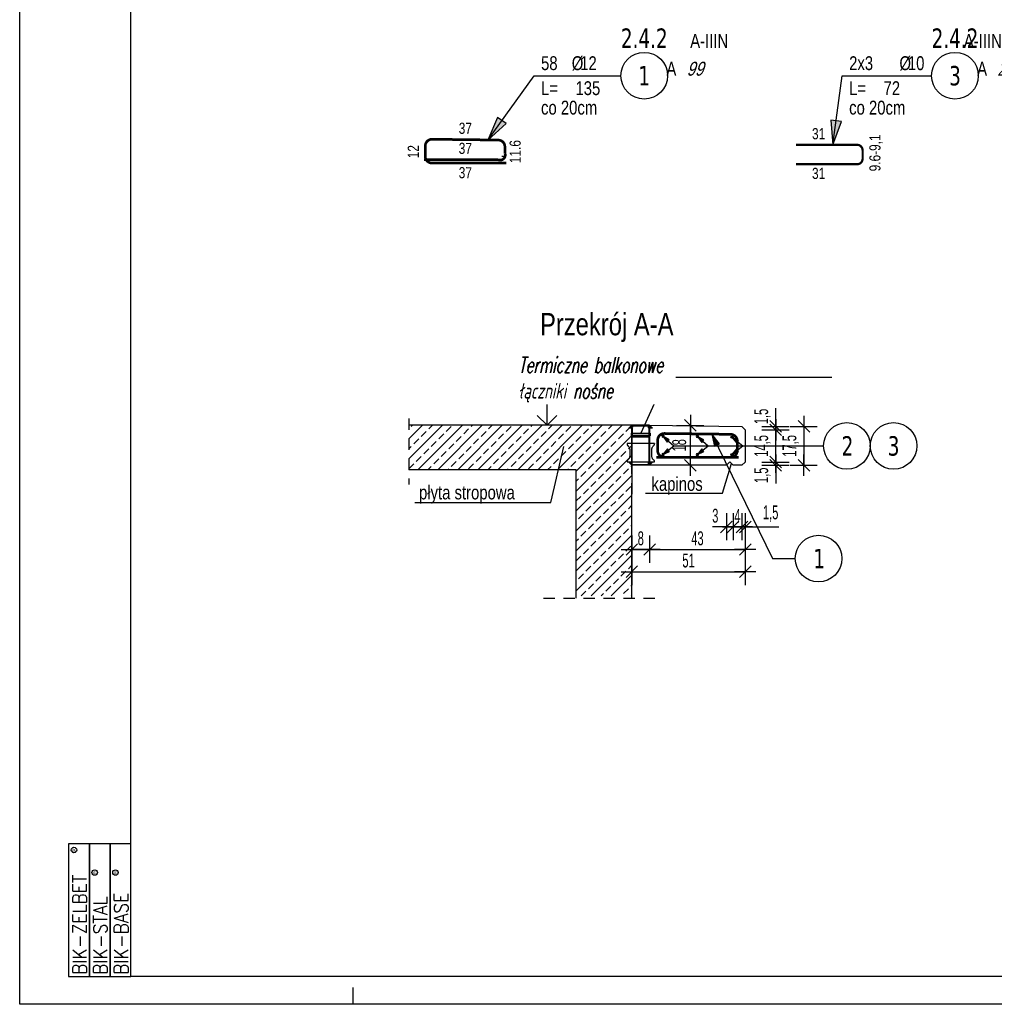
# Model space of a CAD drawing. Header units: millimetres. Extents: x 4862 to 12592, y -1539 to -726.
# Tile 24 of 40: x 9498 to 9936, y -1539 to -1096. Entities that reach past the tile are written whole.
import ezdxf
from ezdxf.enums import TextEntityAlignment as Align

# ---------------------------------------------------------------- set-up
doc = ezdxf.new("R2010")
doc.units = ezdxf.units.MM
doc.header["$LTSCALE"] = 25
doc.linetypes.add('MP', pattern=[0.36, 0.2, -0.16])
for name, color, linetype in [('BA_pdz', 2, 'Continuous'), ('BA_ram', 2, 'Continuous'), ('BA_txg', 3, 'Continuous'), ('BA_txs', 2, 'Continuous'), ('BA_wic', 1, 'Continuous'), ('BA_wig', 3, 'Continuous'), ('BA_wym', 1, 'Continuous'), ('BZ_odn', 1, 'Continuous'), ('BZ_opi1', 7, 'Continuous'), ('BZ_opi2', 4, 'Continuous'), ('BZ_opi3', 30, 'Continuous'), ('BZ_opi4', 53, 'Continuous'), ('BZ_P_prz', 4, 'Continuous'), ('BZ_P_wid', 3, 'Continuous'), ('BZ_pom', 6, 'Continuous'), ('BZ_txs', 2, 'Continuous'), ('BZ_wym', 1, 'Continuous'), ('K-CIENKIE', 8, 'Continuous'), ('K-ZARYS', 2, 'Continuous'), ('ZBROJA_NIEZLICZAC', 140, 'Continuous')]:
    doc.layers.add(name, color=color, linetype=linetype)
doc.styles.add('BIKTBG', font='tahoma.ttf', dxfattribs={"width": 0.85})
doc.styles.add('BIKTC', font='bikromsw.shx', dxfattribs={"width": 0.8})
doc.styles.add('BIKTG', font='bikromsw.shx', dxfattribs={"width": 0.8})
doc.styles.add('BIKTS', font='bikromsw.shx', dxfattribs={"width": 0.8})
doc.styles.add('BIKWYM', font='bikromsw.shx', dxfattribs={"width": 0.6})
doc.styles.add('ROMANC', font='simplex.shx', dxfattribs={"width": 0.9})
doc.styles.add('SPECBUD_TXT', font='txt')
doc.styles.add('STYL_ZBROJA', font='romanszb.shx', dxfattribs={"width": 0.65, "oblique": 12})
doc.dimstyles.new('BA_KR_25_cm', dxfattribs={"dimscale": 0.25, "dimtxt": 25, "dimasz": 1.666667, "dimexe": 24, "dimexo": 0, "dimgap": 0, "dimtad": 0, "dimdec": 1, "dimrnd": 0.5, "dimzin": 9, "dimdsep": 46, "dimtxsty": 'BIKWYM', "dimblk": 'WYM-KR', "dimcen": 0, "dimdle": 20, "dimclrd": 256, "dimclre": 256, "dimclrt": 2, "dimadec": 0, "dimazin": 0, "dimtfac": 0.033333, "dimtdec": 1, "dimtmove": 0, "dimatfit": 3, "dimldrblk": 'WYM-KR', "dimfxl": 25, "dimfxlon": 1, "dimtvp": 0.8, "dimtolj": 1, "dimarcsym": 0})
doc.dimstyles.new('BA_ST_25_cm', dxfattribs={"dimscale": 0.25, "dimtxt": 25, "dimasz": 1.666667, "dimexe": 24, "dimexo": 0, "dimgap": 0, "dimtad": 0, "dimdec": 1, "dimrnd": 0.5, "dimdsep": 46, "dimtxsty": 'BIKWYM', "dimblk": 'WYM-ST', "dimcen": 0, "dimdle": 20, "dimclrd": 256, "dimclre": 256, "dimclrt": 7, "dimadec": 0, "dimazin": 0, "dimtfac": 0.033333, "dimtdec": 1, "dimtix": 1, "dimtmove": 2, "dimatfit": 3, "dimldrblk": 'WYM-ST', "dimfxl": 1, "dimtvp": 0.8, "dimtolj": 1, "dimtzin": 0, "dimarcsym": 0})
doc.dimstyles.new('BA_ST_50_cm', dxfattribs={"dimscale": 0.5, "dimtxt": 25, "dimasz": 1.666667, "dimexe": 24, "dimexo": 0, "dimgap": 0, "dimtad": 0, "dimdec": 1, "dimrnd": 0.5, "dimdsep": 46, "dimtxsty": 'BIKWYM', "dimblk": 'WYM-ST', "dimcen": 0, "dimdle": 20, "dimclrd": 256, "dimclre": 256, "dimclrt": 7, "dimadec": 0, "dimazin": 0, "dimtfac": 0.033333, "dimtdec": 1, "dimtix": 1, "dimtmove": 2, "dimatfit": 3, "dimldrblk": 'WYM-ST', "dimfxl": 1, "dimtvp": 0.8, "dimtolj": 1, "dimtzin": 0, "dimarcsym": 0})
doc.dimstyles.new('BZ_ST_25_cm', dxfattribs={"dimscale": 0.25, "dimtxt": 25, "dimasz": 1.666667, "dimexe": 24, "dimexo": 0, "dimgap": 0, "dimtad": 0, "dimdec": 1, "dimrnd": 0.5, "dimdsep": 46, "dimtxsty": 'BIKWYM', "dimblk": 'WYM-ST', "dimcen": 0, "dimdle": 20, "dimclrd": 256, "dimclre": 256, "dimclrt": 7, "dimadec": 0, "dimazin": 0, "dimtfac": 0.033333, "dimtdec": 1, "dimtix": 1, "dimtmove": 2, "dimatfit": 3, "dimldrblk": 'WYM-ST', "dimfxl": 1, "dimtvp": 0.8, "dimtolj": 1, "dimtzin": 0, "dimarcsym": 0})

# ---------------------------------------------------------------- blocks, each defined once
blk = doc.blocks.new('WYM-KR')
at = {"linetype": 'ByBlock'}
blk.add_line((11.52, 0), (-11.52, 0), dxfattribs=at)
at = {"color": 7, "linetype": 'ByBlock'}
blk.add_line((6.24, 6.24), (-6.24, -6.24), dxfattribs=at)
blk = doc.blocks.new('*D97')
at = {"layer": 'BA_wym', "lineweight": -2}
for p, q in [((9822.9, -1318.46), (9822.9, -1329.8)), ((9824.4, -1317.55), (9824.4, -1329.8)), ((9822.48, -1323.8), (9822.06, -1323.8)), ((9822.9, -1323.8), (9824.4, -1323.8)), ((9824.81, -1323.8), (9839.48, -1323.8))]:
    blk.add_line(p, q, dxfattribs=at)
at = {"layer": 'Defpoints', "color": 0}
for p in [(9824.4, -1304.6), (9822.9, -1318.46), (9824.4, -1323.8)]:
    blk.add_point(p, dxfattribs=at)
at = {"layer": 'BA_wym', "lineweight": -2, "xscale": 0.4166666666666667, "yscale": 0.4166666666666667, "zscale": 0.4166666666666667}
blk.add_blockref('WYM-KR', (9822.9, -1323.8), dxfattribs=at)
at = {"layer": 'BA_wym', "lineweight": -2, "xscale": 0.4166666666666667, "yscale": 0.4166666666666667, "zscale": 0.4166666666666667, "rotation": 180}
blk.add_blockref('WYM-KR', (9824.4, -1323.8), dxfattribs=at)
at = {"layer": 'BA_wym', "color": 2, "insert": (9835.82, -1317.85), "char_height": 6.25, "attachment_point": 5, "style": 'BIKWYM'}
blk.add_mtext('\\A1;1,5', dxfattribs=at)
blk = doc.blocks.new('*D98')
at = {"layer": 'BA_wym', "lineweight": -2}
for p, q in [((9818.9, -1317.55), (9818.9, -1329.8)), ((9822.9, -1317.55), (9822.9, -1329.8)), ((9819.31, -1323.8), (9822.48, -1323.8))]:
    blk.add_line(p, q, dxfattribs=at)
at = {"layer": 'Defpoints', "color": 0}
for p in [(9822.9, -1306.09), (9818.9, -1315.82), (9822.9, -1323.8)]:
    blk.add_point(p, dxfattribs=at)
at = {"layer": 'BA_wym', "lineweight": -2, "xscale": 0.4166666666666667, "yscale": 0.4166666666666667, "zscale": 0.4166666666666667, "rotation": 180}
blk.add_blockref('WYM-KR', (9818.9, -1323.8), dxfattribs=at)
at = {"layer": 'BA_wym', "lineweight": -2, "xscale": 0.4166666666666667, "yscale": 0.4166666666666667, "zscale": 0.4166666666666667}
blk.add_blockref('WYM-KR', (9822.9, -1323.8), dxfattribs=at)
at = {"layer": 'BA_wym', "color": 2, "insert": (9820.9, -1318.8), "char_height": 6.25, "attachment_point": 5, "style": 'BIKWYM'}
blk.add_mtext('\\A1;4', dxfattribs=at)
blk = doc.blocks.new('*D99')
at = {"layer": 'BA_wym', "lineweight": -2}
for p, q in [((9815.92, -1317.55), (9815.92, -1329.8)), ((9818.9, -1317.55), (9818.9, -1329.8)), ((9815.5, -1323.8), (9809.67, -1323.8)), ((9815.92, -1323.8), (9818.9, -1323.8)), ((9819.31, -1323.8), (9819.73, -1323.8))]:
    blk.add_line(p, q, dxfattribs=at)
at = {"layer": 'Defpoints', "color": 0}
for p in [(9818.9, -1306.09), (9815.92, -1315.82), (9818.9, -1323.8)]:
    blk.add_point(p, dxfattribs=at)
at = {"layer": 'BA_wym', "lineweight": -2, "xscale": 0.4166666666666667, "yscale": 0.4166666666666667, "zscale": 0.4166666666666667}
blk.add_blockref('WYM-KR', (9815.92, -1323.8), dxfattribs=at)
at = {"layer": 'BA_wym', "lineweight": -2, "xscale": 0.4166666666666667, "yscale": 0.4166666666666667, "zscale": 0.4166666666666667, "rotation": 180}
blk.add_blockref('WYM-KR', (9818.9, -1323.8), dxfattribs=at)
at = {"layer": 'BA_wym', "color": 2, "insert": (9810.92, -1318.8), "char_height": 6.25, "attachment_point": 5, "style": 'BIKWYM'}
blk.add_mtext('\\A1;3', dxfattribs=at)
blk = doc.blocks.new('2')
at = {"layer": 'BA_txs'}
for points in [[(414.82, 515.22), (413.47, 516.57), (405.47, 516.57), (404.12, 515.22), (405.47, 515.22), (405.47, 499.92), (404.12, 499.92), (405.47, 498.57), (413.47, 498.57), (414.82, 499.92), (413.47, 499.92), (413.47, 515.22), (414.82, 515.22)], [(414.2, 515.47), (413.35, 516.32), (405.6, 516.32), (404.75, 515.47), (405.67, 515.47), (405.67, 499.67), (404.75, 499.67), (405.6, 498.82), (413.35, 498.82), (414.2, 499.67), (413.27, 499.67), (413.27, 511.37), (405.67, 511.37)], [(414.2, 515.47), (413.27, 515.47), (413.27, 511.77), (405.67, 511.77)], [(405.67, 512.99), (405.47, 512.99), (405.47, 513.07), (405.27, 513.07), (405.27, 511.87), (405.47, 511.87), (405.47, 511.94), (413.47, 511.94), (413.47, 511.87), (413.67, 511.87), (413.67, 513.07), (413.47, 513.07), (413.47, 512.99), (413.27, 512.99), (405.47, 513.03)], [(405.47, 511.57), (413.47, 511.57)], [(403.29, 508.37), (415.65, 508.37), (415.65, 507.97), (415.64, 507.9), (415.61, 507.81), (415.59, 507.77), (415.57, 507.74), (415.54, 507.71), (415.52, 507.7), (415.53, 507.7), (415.42, 507.61), (415.42, 507.61), (415.37, 507.56), (415.32, 507.52), (415.27, 507.47), (415.18, 507.37), (415.14, 507.32), (415.09, 507.26), (414.97, 507.1), (414.97, 507.1), (414.93, 507.05), (414.97, 507.1), (414.82, 506.87), (414.76, 506.75), (414.67, 506.57), (414.59, 506.38), (414.53, 506.19), (414.51, 506.12), (414.47, 505.99), (414.44, 505.79), (414.42, 505.66), (414.41, 505.52), (414.4, 505.39), (414.4, 505.32), (414.4, 505.19), (414.4, 505.01), (414.4, 504.94), (414.4, 504.81), (414.4, 503.75), (414.4, 502.98), (414.43, 502.71), (414.46, 502.51), (414.49, 502.38), (414.5, 502.35), (414.5, 502.32), (414.51, 502.29), (414.52, 502.28), (414.57, 502.12), (414.61, 501.99), (414.64, 501.93), (414.67, 501.86), (414.76, 501.68), (414.93, 501.39), (415.01, 501.28), (415.14, 501.12), (415.27, 500.97), (415.37, 500.87), (415.47, 500.78), (415.6, 500.66), (415.62, 500.6), (415.65, 500.51), (415.65, 500.47), (415.65, 500.27), (415.65, 500.07), (403.29, 500.07), (403.29, 500.07), (403.29, 500.27), (403.29, 500.27), (403.29, 500.47), (403.3, 500.55), (403.33, 500.62), (403.36, 500.67), (403.41, 500.73), (403.47, 500.78), (403.52, 500.83), (403.67, 500.97), (403.85, 501.17), (403.97, 501.33), (404.05, 501.45), (404.12, 501.56), (404.19, 501.68), (404.25, 501.8), (404.33, 501.99), (404.42, 502.25), (404.5, 502.58), (404.51, 502.64), (404.52, 502.78), (404.54, 502.98), (404.54, 503.12), (404.54, 503.12), (404.54, 503.47), (404.54, 503.47), (404.54, 503.75), (404.54, 503.75), (404.54, 503.98), (404.54, 505.32), (404.54, 505.52), (404.52, 505.72), (404.5, 505.86), (404.45, 506.06), (404.42, 506.19), (404.4, 506.25), (404.35, 506.38), (404.3, 506.51), (404.31, 506.51), (404.28, 506.57), (404.22, 506.69), (404.19, 506.75), (404.15, 506.81), (404.05, 506.99), (404.01, 507.05), (403.93, 507.16), (403.85, 507.26), (403.76, 507.37), (403.72, 507.42), (403.62, 507.52), (403.47, 507.65), (403.4, 507.72), (403.34, 507.78), (403.31, 507.85), (403.29, 507.93), (403.29, 507.97), (403.29, 508.17), (403.29, 508.17), (403.29, 508.37), (403.29, 508.27), (403.29, 508.37)]]:
    blk.add_lwpolyline(points, dxfattribs=at)
blk = doc.blocks.new('*D100')
at = {"layer": 'BA_wym', "lineweight": -2}
for p, q in [((9831.86, -1294.6), (9844.11, -1294.6)), ((9831.86, -1296.09), (9844.11, -1296.09)), ((9838.11, -1294.18), (9838.11, -1293.77)), ((9838.11, -1294.6), (9838.11, -1296.09)), ((9838.11, -1296.51), (9838.11, -1304.24))]:
    blk.add_line(p, q, dxfattribs=at)
at = {"layer": 'Defpoints', "color": 0}
for p in [(9828.11, -1294.6), (9828.11, -1296.09), (9838.11, -1296.09)]:
    blk.add_point(p, dxfattribs=at)
at = {"layer": 'BA_wym', "lineweight": -2, "xscale": 0.4166666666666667, "yscale": 0.4166666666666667, "zscale": 0.4166666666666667}
for p, rotation in [((9838.11, -1294.6), 270), ((9838.11, -1296.09), 90)]:
    blk.add_blockref('WYM-KR', p, dxfattribs=dict(at, rotation=rotation))
at = {"layer": 'BA_wym', "color": 2, "insert": (9832.16, -1300.58), "char_height": 6.25, "attachment_point": 5, "rotation": 90, "style": 'BIKWYM'}
blk.add_mtext('\\A1;1,5', dxfattribs=at)
blk = doc.blocks.new('*D101')
at = {"layer": 'BA_wym', "lineweight": -2}
for p, q in [((9838.11, -1278.18), (9838.11, -1270.44)), ((9831.86, -1278.6), (9844.11, -1278.6)), ((9831.86, -1280.12), (9844.11, -1280.12)), ((9838.11, -1280.12), (9838.11, -1278.6)), ((9838.11, -1280.53), (9838.11, -1280.95))]:
    blk.add_line(p, q, dxfattribs=at)
at = {"layer": 'Defpoints', "color": 0}
for p in [(9822.9, -1278.6), (9824.4, -1280.12), (9838.11, -1278.6)]:
    blk.add_point(p, dxfattribs=at)
at = {"layer": 'BA_wym', "lineweight": -2, "xscale": 0.4166666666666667, "yscale": 0.4166666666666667, "zscale": 0.4166666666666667}
for p, rotation in [((9838.11, -1278.6), 270), ((9838.11, -1280.12), 90)]:
    blk.add_blockref('WYM-KR', p, dxfattribs=dict(at, rotation=rotation))
at = {"layer": 'BA_wym', "color": 2, "insert": (9832.16, -1274.11), "char_height": 6.25, "attachment_point": 5, "rotation": 90, "style": 'BIKWYM'}
blk.add_mtext('\\A1;1,5', dxfattribs=at)
blk = doc.blocks.new('*D102')
at = {"layer": 'BA_wym', "lineweight": -2}
for p, q in [((9831.86, -1280.12), (9844.11, -1280.12)), ((9838.11, -1294.18), (9838.11, -1280.53)), ((9831.86, -1294.6), (9844.11, -1294.6))]:
    blk.add_line(p, q, dxfattribs=at)
at = {"layer": 'Defpoints', "color": 0}
for p in [(9824.4, -1280.12), (9838.11, -1280.12), (9828.11, -1294.6)]:
    blk.add_point(p, dxfattribs=at)
at = {"layer": 'BA_wym', "lineweight": -2, "xscale": 0.4166666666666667, "yscale": 0.4166666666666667, "zscale": 0.4166666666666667}
for p, rotation in [((9838.11, -1280.12), 90), ((9838.11, -1294.6), 270)]:
    blk.add_blockref('WYM-KR', p, dxfattribs=dict(at, rotation=rotation))
at = {"layer": 'BA_wym', "color": 2, "insert": (9832.16, -1287.36), "char_height": 6.25, "attachment_point": 5, "rotation": 90, "style": 'BIKWYM'}
blk.add_mtext('\\A1;14,5', dxfattribs=at)
blk = doc.blocks.new('*D103')
at = {"layer": 'BA_wym', "lineweight": -2}
for p, q in [((9844.55, -1278.6), (9856.8, -1278.6)), ((9850.8, -1279.02), (9850.8, -1295.67)), ((9844.55, -1296.09), (9856.8, -1296.09))]:
    blk.add_line(p, q, dxfattribs=at)
at = {"layer": 'Defpoints', "color": 0}
for p in [(9822.9, -1278.6), (9822.9, -1296.09), (9850.8, -1296.09)]:
    blk.add_point(p, dxfattribs=at)
at = {"layer": 'BA_wym', "lineweight": -2, "xscale": 0.4166666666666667, "yscale": 0.4166666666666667, "zscale": 0.4166666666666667}
for p, rotation in [((9850.8, -1278.6), 90), ((9850.8, -1296.09), 270)]:
    blk.add_blockref('WYM-KR', p, dxfattribs=dict(at, rotation=rotation))
at = {"layer": 'BA_wym', "color": 2, "insert": (9844.85, -1287.34), "char_height": 6.25, "attachment_point": 5, "rotation": 90, "style": 'BIKWYM'}
blk.add_mtext('\\A1;17,5', dxfattribs=at)
blk = doc.blocks.new('*D104')
at = {"layer": 'BA_wym', "lineweight": -2}
for p, q in [((9793.48, -1278.11), (9805.73, -1278.11)), ((9799.73, -1295.67), (9799.73, -1278.53)), ((9805.98, -1296.09), (9793.73, -1296.09))]:
    blk.add_line(p, q, dxfattribs=at)
at = {"layer": 'Defpoints', "color": 0}
for p in [(9789.73, -1278.11), (9799.73, -1278.11), (9809.73, -1296.09)]:
    blk.add_point(p, dxfattribs=at)
at = {"layer": 'BA_wym', "lineweight": -2, "xscale": 0.4166666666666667, "yscale": 0.4166666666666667, "zscale": 0.4166666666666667}
for p, rotation in [((9799.73, -1278.11), 90), ((9799.73, -1296.09), 270)]:
    blk.add_blockref('WYM-KR', p, dxfattribs=dict(at, rotation=rotation))
at = {"layer": 'BA_wym', "color": 2, "insert": (9794.73, -1287.1), "char_height": 6.25, "attachment_point": 5, "rotation": 90, "style": 'BIKWYM'}
blk.add_mtext('\\A1;18', dxfattribs=at)
blk = doc.blocks.new('*D105')
at = {"layer": 'BA_wym', "lineweight": -2}
for p, q in [((9773.4, -1337.71), (9773.4, -1349.96)), ((9824.4, -1337.71), (9824.4, -1349.96)), ((9773.81, -1343.96), (9823.98, -1343.96))]:
    blk.add_line(p, q, dxfattribs=at)
at = {"layer": 'Defpoints', "color": 0}
for p in [(9773.4, -1333.96), (9824.4, -1333.96), (9824.4, -1343.96)]:
    blk.add_point(p, dxfattribs=at)
at = {"layer": 'BA_wym', "lineweight": -2, "xscale": 0.4166666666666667, "yscale": 0.4166666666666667, "zscale": 0.4166666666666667, "rotation": 180}
blk.add_blockref('WYM-KR', (9773.4, -1343.96), dxfattribs=at)
at = {"layer": 'BA_wym', "lineweight": -2, "xscale": 0.4166666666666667, "yscale": 0.4166666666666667, "zscale": 0.4166666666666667}
blk.add_blockref('WYM-KR', (9824.4, -1343.96), dxfattribs=at)
at = {"layer": 'BA_wym', "color": 2, "insert": (9798.9, -1338.96), "char_height": 6.25, "attachment_point": 5, "style": 'BIKWYM'}
blk.add_mtext('\\A1;51', dxfattribs=at)
blk = doc.blocks.new('*D106')
at = {"layer": 'BA_wym', "lineweight": -2}
for p, q in [((9773.4, -1327.71), (9773.4, -1339.96)), ((9781.4, -1327.71), (9781.4, -1339.96)), ((9780.98, -1333.96), (9773.81, -1333.96))]:
    blk.add_line(p, q, dxfattribs=at)
at = {"layer": 'Defpoints', "color": 0}
for p in [(9773.4, -1323.96), (9781.4, -1323.96), (9773.4, -1333.96)]:
    blk.add_point(p, dxfattribs=at)
at = {"layer": 'BA_wym', "lineweight": -2, "xscale": 0.4166666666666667, "yscale": 0.4166666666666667, "zscale": 0.4166666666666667, "rotation": 180}
blk.add_blockref('WYM-KR', (9773.4, -1333.96), dxfattribs=at)
at = {"layer": 'BA_wym', "lineweight": -2, "xscale": 0.4166666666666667, "yscale": 0.4166666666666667, "zscale": 0.4166666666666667}
blk.add_blockref('WYM-KR', (9781.4, -1333.96), dxfattribs=at)
at = {"layer": 'BA_wym', "color": 2, "insert": (9777.4, -1328.96), "char_height": 6.25, "attachment_point": 5, "style": 'BIKWYM'}
blk.add_mtext('\\A1;8', dxfattribs=at)
blk = doc.blocks.new('*D107')
at = {"layer": 'BA_wym', "lineweight": -2}
for p, q in [((9781.4, -1327.71), (9781.4, -1339.96)), ((9824.4, -1327.71), (9824.4, -1339.96)), ((9781.81, -1333.96), (9823.98, -1333.96))]:
    blk.add_line(p, q, dxfattribs=at)
at = {"layer": 'Defpoints', "color": 0}
for p in [(9781.4, -1323.96), (9824.4, -1323.96), (9824.4, -1333.96)]:
    blk.add_point(p, dxfattribs=at)
at = {"layer": 'BA_wym', "lineweight": -2, "xscale": 0.4166666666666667, "yscale": 0.4166666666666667, "zscale": 0.4166666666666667, "rotation": 180}
blk.add_blockref('WYM-KR', (9781.4, -1333.96), dxfattribs=at)
at = {"layer": 'BA_wym', "lineweight": -2, "xscale": 0.4166666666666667, "yscale": 0.4166666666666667, "zscale": 0.4166666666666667}
blk.add_blockref('WYM-KR', (9824.4, -1333.96), dxfattribs=at)
at = {"layer": 'BA_wym', "color": 2, "insert": (9802.9, -1328.96), "char_height": 6.25, "attachment_point": 5, "style": 'BIKWYM'}
blk.add_mtext('\\A1;43', dxfattribs=at)
blk = doc.blocks.new('PRET3')
blk.add_hatch(color=0).paths.add_polyline_path([(0.5, 0, 1), (-0.5, 0, 1)])
at = {"color": 0}
blk.add_circle((0, 0), 0.5, dxfattribs=at)
blk = doc.blocks.new('WYM-ST')
blk.add_hatch(color=256).paths.add_polyline_path([(-13, 2.88), (0, 0), (-13, -2.88)])
blk.add_lwpolyline([(0, 0), (-13, 2.88), (-13, -2.88), (0, 0)])
blk = doc.blocks.new('bik_BlkOpPretU', base_point=(114298.79, 63495.37))
at = {"layer": 'BZ_opi2', "style": 'BIKTBG', "width": 0.8}
blk.add_attdef('NUMER', text='', height=26.25, dxfattribs=at).set_placement((114438.86, 63495.37), align=Align.MIDDLE_CENTER)
at = {"layer": 'BZ_opi4', "style": 'BIKTS', "width": 0.8}
for tag, p in [('SZTUK', (114308.17, 63502.87)), ('PRZEDR_FI', (114363.88, 63502.87)), ('PRZEKROJ', (114375.31, 63502.87)), ('UWAGA', (114313.79, 63469.12))]:
    blk.add_attdef(tag, p, '', height=18.75, dxfattribs=at)
at = {"layer": 'BZ_pom', "width": 0.8}
for tag, p, height, style in [('POZYCJA', (114407.36, 63532.87), 26.25, 'BIKTBG'), ('GATUNEK', (114451.86, 63532.87), 18.75, 'BIKTS'), ('METODA_L', (114498.79, 63495.37), 18.75, 'BIKTS')]:
    blk.add_attdef(tag, p, '', height=height, dxfattribs=dict(at, style=style))
at = {"layer": 'BZ_wym', "width": 0.8}
for tag, p, height, style, flags in [('PRZEDR_L', (114313.79, 63440.99), 18.75, 'BIKTS', 1), ('DLUGOSC', (114313.79, 63412.87), 18.75, 'BIKTS', 1), ('TYP_PRETA', (114313.79, 63384.74), 18.75, 'BIKTS', 3), ('PRZEDR_NR', (114313.79, 63356.62), 26.25, 'BIKTBG', 1), ('PRZEDR_SZT', (114313.79, 63328.49), 18.75, 'BIKTS', 1), ('EURO_KOD', (114313.79, 63300.37), 18.75, 'BIKTS', 3), ('EURO_KOD_SEGMENTY', (114354.51, 63300.37), 18.75, 'BIKTS', 3), ('HAK_1', (114313.79, 63272.24), 18.75, 'BIKTS', 3), ('HAK_2', (114313.79, 63244.12), 18.75, 'BIKTS', 3), ('ID', (114313.79, 63215.99), 18.75, 'BIKTS', 3), ('ID_C', (114313.79, 63187.87), 18.75, 'BIKTS', 3), ('b_atr_0', (114313.79, 63159.74), 18.75, 'BIKTS', 3)]:
    blk.add_attdef(tag, p, '', height=height, dxfattribs=dict(at, style=style, flags=flags))
blk = doc.blocks.new('bik_BlkOpPret', base_point=(8819.93, 5.92))
at = {"layer": 'BZ_opi1', "style": 'BIKTS', "width": 0.8}
for tag, p in [('SZTUK', (8823.05, 8.42)), ('PRZEDR_FI', (8832.1, 8.42)), ('PRZEKROJ', (8835.91, 8.42)), ('PRZEDR_L', (8823.05, -2.83)), ('DLUGOSC', (8838.53, -2.83)), ('UWAGA', (8823.05, -11.58))]:
    blk.add_attdef(tag, p, '', height=6.25, dxfattribs=at)
at = {"layer": 'BZ_opi2', "style": 'BIKTBG', "width": 0.8}
blk.add_attdef('NUMER', text='', height=8.75, dxfattribs=at).set_placement((8869.48, 5.92), align=Align.MIDDLE_CENTER)
at = {"layer": 'BZ_pom', "width": 0.8}
for tag, p, height, style in [('POZYCJA', (8858.98, 18.42), 8.75, 'BIKTBG'), ('GATUNEK', (8873.84, 18.42), 6.25, 'BIKTS'), ('METODA_L', (8879.45, 5.92), 6.25, 'BIKTS'), ('EURO_KOD', (8888.5, 5.92), 6.25, 'BIKTS')]:
    blk.add_attdef(tag, p, '', height=height, dxfattribs=dict(at, style=style))
at = {"layer": 'BZ_wym', "width": 0.8}
for tag, p, height, style, flags in [('PRZEDR_NR', (8823.05, -20.95), 8.75, 'BIKTBG', 1), ('PRZEDR_SZT', (8823.05, -30.33), 6.25, 'BIKTS', 1), ('TYP_PRETA', (8823.05, -39.7), 6.25, 'BIKTS', 3), ('EURO_KOD_SEGMENTY', (8838.05, -49.08), 6.25, 'BIKTS', 3), ('HAK_1', (8823.05, -58.45), 6.25, 'BIKTS', 3), ('HAK_2', (8823.05, -67.83), 6.25, 'BIKTS', 3), ('ID', (8823.05, -77.2), 6.25, 'BIKTS', 3), ('ID_C', (8823.05, -86.58), 6.25, 'BIKTS', 3), ('b_atr_0', (8823.05, -95.95), 6.25, 'BIKTS', 3)]:
    blk.add_attdef(tag, p, '', height=height, dxfattribs=dict(at, style=style, flags=flags))
blk = doc.blocks.new('BBB')
for points in [[(2.391, 0.747), (2.391, 1.121), (0, 1.121), (0, 0.747)], [(2.391, 0.374), (2.391, 0.747), (0, 0.747), (0, 0.374)], [(2.391, 0), (2.391, 0.374), (0, 0.374), (0, 0)]]:
    blk.add_lwpolyline(points, close=True)
for centre in [(2.277, 1.024), (1.871, 0.65), (1.871, 0.277)]:
    blk.add_circle(centre, 0.0493)
at = {"style": 'ROMANC', "width": 0.9}
for s, p in [('BIK-ZELBET', (0.032, 0.798)), ('BIK-STAL', (0.032, 0.424)), ('BIK-BASE', (0.032, 0.051))]:
    blk.add_text(s, height=0.2488, dxfattribs=at).set_placement(p)
at = {"style": 'BIKTS', "width": 0.85}
for p in [(2.277, 1.024), (1.871, 0.65), (1.871, 0.277)]:
    blk.add_text('R', height=0.0573, dxfattribs=at).set_placement(p, align=Align.MIDDLE_CENTER)
blk = doc.blocks.new('biketyk')
at = {"xscale": 10, "yscale": 10, "zscale": 10, "rotation": 90}
blk.add_blockref('BBB', (0, 0), dxfattribs=at)
at = {"style": 'BIKTC', "width": 0.8}
for tag, p in [('KOMENTARZ', (-0.98, 25.57)), ('RYSUNEK', (-8.46, 25.57)), ('DATA', (-4.72, 25.57))]:
    blk.add_attdef(tag, p, '', height=2, rotation=90, dxfattribs=at)

msp = doc.modelspace()

# ---------------------------------------------------------------- hatches: boundary and pattern name
at = {"layer": 'BA_wic'}
h = msp.add_hatch(dxfattribs=at)
h.set_pattern_fill('ANSI33', color=256)
h.set_pattern_definition([(45, (8950.12, -2384.319), (-4.490128, 4.490128), []), (45, (8954.61, -2384.319), (-4.490128, 4.490128), [3.175, -1.5875])])
h.paths.add_polyline_path([(9773.4, -1292.99), (9772.67, -1292.99), (9773.4, -1293.72), (9773.4, -1354.79), (9748.4, -1354.79), (9748.4, -1298.09), (9673.11, -1298.09), (9673.11, -1278.09), (9748.4, -1278.09), (9773.4, -1278.09)])
h.paths.add_polyline_path([(9772.67, -1292.99), (9773.4, -1292.99), (9773.4, -1293.72)])

# ---------------------------------------------------------------- linework, layer by layer
at = {"color": 1, "linetype": 'Continuous', "ltscale": 125}
msp.add_lwpolyline([(9730.81, -1273.67), (9735.23, -1278.09), (9739.65, -1273.67), (9735.23, -1278.09), (9735.23, -1267.49), (9764.23, -1267.49)], dxfattribs=at)
at = {"layer": 'BA_pdz', "color": 1}
msp.add_line((9648.01, -1538.59), (9648.01, -1531.09), dxfattribs=at)
at = {"layer": 'BA_wic', "linetype": 'MP'}
for points in [[(9673.11, -1275.07), (9673.11, -1304.65)], [(9773.4, -1309.09), (9773.4, -1278.09)], [(9733.69, -1355.79), (9785.69, -1355.79)]]:
    msp.add_lwpolyline(points, dxfattribs=at)
at = {"layer": 'BA_wic'}
for points in [[(9748.4, -1278.09), (9748.4, -1278.09), (9673.11, -1278.09)], [(9773.4, -1278.09), (9673.11, -1278.09)], [(9773.4, -1278.09), (9773.4, -1309.09)], [(9779.57, -1308.68), (9814.1, -1308.68), (9818.15, -1295.34)], [(9748.4, -1298.09), (9673.11, -1298.09)], [(9748.4, -1355.79), (9748.4, -1298.09)], [(9773.4, -1355.79), (9773.4, -1309.09)]]:
    msp.add_lwpolyline(points, dxfattribs=at)
at = {"layer": 'BA_wig'}
msp.add_line((9716.33, -1157.17), (9714.89, -1157.17), dxfattribs=at)
msp.add_lwpolyline([(9820.8, -1292.49), (9785, -1292.49)], dxfattribs=at)
at = {"layer": 'BZ_odn'}
for centre in [(9778.97, -1120.79), (9918.75, -1120.79)]:
    msp.add_circle(centre, 10.5, dxfattribs=at)
at = {"layer": 'BZ_odn', "color": 252}
for centre in [(9870.14, -1287.36), (9891.14, -1287.36), (9857.39, -1338.05)]:
    msp.add_circle(centre, 10.5, dxfattribs=at)
at = {"layer": 'BZ_P_wid'}
for points, const_width in [([(9716.87, -1160.1), (9683.47, -1160.1, -0.414214), (9680.47, -1157.1), (9680.47, -1152.39, -0.417813), (9683.5, -1149.39), (9713.3, -1149.75, -0.410624), (9716.27, -1152.75), (9716.27, -1155.6, -0.664958), (9713.27, -1158.6), (9679.87, -1158.6)], 1.2), ([(9847.2, -1151.89), (9874.7, -1151.89, -0.414214), (9877.2, -1154.39), (9877.2, -1158.14, -0.414214), (9874.7, -1160.64), (9847.2, -1160.64)], 1), ([(9821.4, -1292.49), (9788, -1292.49, -0.414214), (9785, -1289.49), (9785, -1284.77, -0.417813), (9788.03, -1281.77), (9817.83, -1282.14, -0.410624), (9820.8, -1285.14), (9820.8, -1289.49, -0.414214), (9817.8, -1292.49), (9784.4, -1292.49)], 1.2)]:
    msp.add_lwpolyline(points, format="xyb", dxfattribs=dict(at, const_width=const_width))
at = {"layer": 'K-CIENKIE'}
for points in [[(9780.94, -1278.85), (9781.05, -1278.84), (9781.09, -1278.45), (9781.06, -1278.37), (9781.1, -1278.29), (9781.3, -1278.29), (9781.3, -1278.19, 0.414214), (9781.2, -1278.09), (9776.2, -1278.09), (9773.5, -1278.09, 0.414214), (9773.4, -1278.19), (9773.4, -1278.29), (9773.6, -1278.29), (9773.64, -1278.37), (9773.6, -1278.45), (9773.65, -1278.84), (9773.75, -1278.85), (9773.82, -1278.29), (9776.2, -1278.29), (9780.87, -1278.29)], [(9781.1, -1279.21), (9781.1, -1287.09), (9781.1, -1294.97), (9780.95, -1294.97, 0.355902), (9780.77, -1295.13), (9780.73, -1295.67), (9780.73, -1295.69, -0.065916), (9780.69, -1295.89), (9780.84, -1295.89, 0.074353), (9780.9, -1295.67), (9780.94, -1295.12), (9781.12, -1295.12), (9781.12, -1295.67), (9781.06, -1295.8), (9781.11, -1295.89), (9781.3, -1295.89), (9781.3, -1287.09), (9781.3, -1278.29), (9781.11, -1278.29), (9781.06, -1278.38), (9781.12, -1278.51), (9781.12, -1279.06), (9780.94, -1279.06), (9780.9, -1278.51, 0.074353), (9780.84, -1278.29), (9780.69, -1278.29, -0.065916), (9780.73, -1278.49), (9780.73, -1278.51), (9780.77, -1279.05, 0.355902), (9780.95, -1279.21)]]:
    msp.add_lwpolyline(points, format="xyb", close=True, dxfattribs=at)
at = {"layer": 'K-ZARYS'}
msp.add_lwpolyline([(9824.4, -1294.6), (9822.9, -1296.09), (9818.9, -1296.09), (9817.4, -1294.59), (9815.92, -1296.09), (9802.37, -1296.09), (9799.4, -1296.09), (9799.4, -1296.09), (9793.4, -1296.09), (9783.6, -1296.09), (9781.4, -1296.09), (9781.4, -1278.28), (9781.4, -1278.09), (9822.9, -1278.6), (9824.4, -1280.12)], close=True, dxfattribs=at)
at = {"layer": 'ZBROJA_NIEZLICZAC'}
msp.add_lwpolyline([(9863.39, -1256.58), (9788.89, -1256.58), (9777.5, -1281.65)], dxfattribs=at)

# ---------------------------------------------------------------- block references
ref = msp.add_blockref('bik_BlkOpPret', (9868.02, -1120.79), dxfattribs=dict(xscale=0.5, yscale=0.5, zscale=0.5))
ref.add_attrib('NUMER', '3', dxfattribs={"layer": 'BZ_opi2', "height": 8.75, "style": 'BIKTBG', "width": 0.8}).set_placement((9918.75, -1120.79), align=Align.MIDDLE_CENTER)
ref.add_attrib('POZYCJA', '2.4.2', (9908.25, -1108.29), dxfattribs={"layer": 'BZ_pom', "height": 8.75, "style": 'BIKTBG', "width": 0.8})
ref.add_attrib('SZTUK', '2x3', (9871.14, -1118.29), dxfattribs={"layer": 'BZ_opi1', "height": 6.25, "style": 'BIKTS', "width": 0.8})
ref.add_attrib('GATUNEK', 'A-IIIN', (9922.73, -1108.29), dxfattribs={"layer": 'BZ_pom', "height": 6.25, "style": 'BIKTS', "width": 0.8})
ref.add_attrib('PRZEKROJ', '10', (9897.57, -1118.29), dxfattribs={"layer": 'BZ_opi1', "height": 6.25, "style": 'BIKTS', "width": 0.8})
ref.add_attrib('DLUGOSC', '72', (9886.62, -1129.54), dxfattribs={"layer": 'BZ_opi1', "height": 6.25, "style": 'BIKTS', "width": 0.8})
ref.add_attrib('UWAGA', 'co 20cm', (9871.14, -1138.29), dxfattribs={"layer": 'BZ_opi1', "height": 6.25, "style": 'BIKTS', "width": 0.8})
ref.add_attrib('METODA_L', 'A', (9928.73, -1120.79), dxfattribs={"layer": 'BZ_pom', "height": 6.25, "style": 'BIKTS', "width": 0.8})
ref.add_attrib('PRZEDR_FI', '%%c', (9893.76, -1118.29), dxfattribs={"layer": 'BZ_opi1', "height": 6.25, "style": 'BIKTS', "width": 0.8})
ref.add_attrib('PRZEDR_L', 'L=', (9871.14, -1129.54), dxfattribs={"layer": 'BZ_opi1', "height": 6.25, "style": 'BIKTS', "width": 0.8})
ref.add_attrib('EURO_KOD', '21', (9937.78, -1120.79), dxfattribs={"layer": 'BZ_pom', "height": 6.25, "style": 'BIKTS', "oblique": 18, "width": 0.8})
ref = msp.add_blockref('bik_BlkOpPretU', (9912.32, -1287.36))
ref.add_attrib('NUMER', '2', dxfattribs={"layer": 'BZ_opi2', "height": 8.75, "style": 'BIKTBG', "width": 0.8}).set_placement((9870.39, -1287.36), align=Align.MIDDLE_CENTER)
ref = msp.add_blockref('bik_BlkOpPretU', (9930.32, -1287.36))
ref.add_attrib('NUMER', '3', dxfattribs={"layer": 'BZ_opi2', "height": 8.75, "style": 'BIKTBG', "width": 0.8}).set_placement((9891.14, -1287.36), align=Align.MIDDLE_CENTER)
ref = msp.add_blockref('bik_BlkOpPretU', (9820.5, -1338.05))
ref.add_attrib('NUMER', '1', dxfattribs={"layer": 'BZ_opi2', "height": 8.75, "style": 'BIKTBG', "width": 0.8}).set_placement((9857.66, -1338.05), align=Align.MIDDLE_CENTER)
at = {"layer": 'BA_ram', "xscale": 2.5, "yscale": 2.5, "zscale": 2.5}
msp.add_blockref('biketyk', (9548.01, -1526.09), dxfattribs=at)
at = {"layer": 'BA_txs', "xscale": -1}
msp.add_blockref('2', (10186.87, -1794.66), dxfattribs=at)
at = {"layer": 'BZ_odn'}
ref = msp.add_blockref('bik_BlkOpPret', (9729.42, -1120.79), dxfattribs=at)
ref.add_attrib('NUMER', '1', dxfattribs={"layer": 'BZ_opi2', "height": 8.75, "style": 'BIKTBG', "width": 0.8}).set_placement((9778.97, -1120.79), align=Align.MIDDLE_CENTER)
ref.add_attrib('POZYCJA', '2.4.2', (9768.47, -1108.29), dxfattribs={"layer": 'BZ_pom', "height": 8.75, "style": 'BIKTBG', "width": 0.8})
ref.add_attrib('SZTUK', '58', (9732.54, -1118.29), dxfattribs={"layer": 'BZ_opi1', "height": 6.25, "style": 'BIKTS', "width": 0.8})
ref.add_attrib('GATUNEK', 'A-IIIN', (9799.64, -1108.29), dxfattribs={"layer": 'BZ_pom', "height": 6.25, "style": 'BIKTS', "width": 0.8})
ref.add_attrib('PRZEKROJ', '12', (9750.16, -1118.29), dxfattribs={"layer": 'BZ_opi1', "height": 6.25, "style": 'BIKTS', "width": 0.8})
ref.add_attrib('DLUGOSC', '135', (9748.02, -1129.54), dxfattribs={"layer": 'BZ_opi1', "height": 6.25, "style": 'BIKTS', "width": 0.8})
ref.add_attrib('UWAGA', 'co 20cm', (9732.54, -1138.29), dxfattribs={"layer": 'BZ_opi1', "height": 6.25, "style": 'BIKTS', "width": 0.8})
ref.add_attrib('METODA_L', 'A', (9788.94, -1120.79), dxfattribs={"layer": 'BZ_pom', "height": 6.25, "style": 'BIKTS', "width": 0.8})
ref.add_attrib('PRZEDR_FI', '%%c', (9746.35, -1118.29), dxfattribs={"layer": 'BZ_opi1', "height": 6.25, "style": 'BIKTS', "width": 0.8})
ref.add_attrib('PRZEDR_L', 'L=', (9732.54, -1129.54), dxfattribs={"layer": 'BZ_opi1', "height": 6.25, "style": 'BIKTS', "width": 0.8})
ref.add_attrib('EURO_KOD', '99', (9797.99, -1120.79), dxfattribs={"layer": 'BZ_pom', "height": 6.25, "style": 'BIKTS', "oblique": 18, "width": 0.8})
at = {"layer": 'BZ_P_prz', "xscale": -1}
for p in [(9787.36, -1282.91), (9802.86, -1283.06), (9787.36, -1291.29), (9802.86, -1291.29)]:
    msp.add_blockref('PRET3', p, dxfattribs=at)
at = {"layer": 'BZ_P_prz'}
for p in [(9818.43, -1283.41), (9818.43, -1291.29)]:
    msp.add_blockref('PRET3', p, dxfattribs=at)

# ---------------------------------------------------------------- texts
at = {"color": 2, "ltscale": 125, "style": 'SPECBUD_TXT', "width": 0.9}
msp.add_text('+11,440', height=6.25, dxfattribs=at).set_placement((9735.23, -1258.19), align=Align.TOP_LEFT)
at = {"layer": 'BA_txg', "style": 'BIKTG', "width": 0.8}
msp.add_text('Przekrój A-A', height=10, dxfattribs=at).set_placement((9762.1, -1232.59), align=Align.MIDDLE_CENTER)
at = {"layer": 'BZ_opi3', "style": 'BIKTC', "width": 0.8}
for s, rotation, p in [('37', 359.2146, (9698.47, -1144.47)), ('37', 359.2146, (9698.47, -1153.5)), ('11.6', 89.9998, (9720.89, -1154.97)), ('9.6-9,1', 89.9998, (9882.73, -1155.52)), ('12', 89.9998, (9675.07, -1154.97)), ('37', 359.2146, (9698.47, -1164.44)), ('31', 359.9998, (9857.41, -1164.74))]:
    msp.add_text(s, height=5, rotation=rotation, dxfattribs=at).set_placement(p, align=Align.MIDDLE_CENTER)
msp.add_text('31', height=5, dxfattribs=at).set_placement((9857.41, -1146.89), align=Align.MIDDLE_CENTER)
at = {"layer": 'BZ_txs', "insert": (9782.22, -1301.32), "char_height": 6.25, "width": 209.1355, "attachment_point": 1, "style": 'BIKTS'}
msp.add_mtext('kapinos', dxfattribs=at)

# ---------------------------------------------------------------- dimensions: what is measured, and where the dimension line sits
at = {"layer": 'BA_wym'}
for base, p1, p2, angle, text, override, picture, middle in [((9838.11, -1278.6), (9824.4, -1280.12), (9822.9, -1278.6), 90, '1,5', {"dimblk": 'WYM-KR', "dimatfit": 1}, '*D101', (9832.16, -1274.11)), ((9799.73, -1278.11), (9809.73, -1296.09), (9789.73, -1278.11), 90, '18', {"dimblk": 'WYM-KR', "dimatfit": 1}, '*D104', (9794.73, -1287.1)), ((9850.8, -1296.09), (9822.9, -1278.6), (9822.9, -1296.09), 90, '17,5', {"dimtxsty": 'BIKWYM', "dimblk": 'WYM-KR', "dimatfit": 1}, '*D103', (9844.85, -1287.34)), ((9838.11, -1280.12), (9828.11, -1294.6), (9824.4, -1280.12), 90, '14,5', {"dimtxsty": 'BIKWYM', "dimblk": 'WYM-KR', "dimatfit": 1}, '*D102', (9832.16, -1287.36)), ((9838.11, -1296.09), (9828.11, -1294.6), (9828.11, -1296.09), 90, '1,5', {"dimblk": 'WYM-KR', "dimatfit": 1}, '*D100', (9832.16, -1300.58)), ((9822.9, -1323.8), (9818.9, -1315.82), (9822.9, -1306.09), 180, '4', {"dimblk": 'WYM-KR', "dimatfit": 1}, '*D98', (9820.9, -1318.8))]:
    dim = msp.add_linear_dim(base=base, p1=p1, p2=p2, angle=angle, text=text, dimstyle='BA_KR_25_cm', override=override, dxfattribs=at)
    dim.commit()
    dim.dimension.update_dxf_attribs({"geometry": picture, "text_midpoint": middle})
for base, p1, p2, text, picture, middle in [((9818.9, -1323.8), (9815.92, -1315.82), (9818.9, -1306.09), '3', '*D99', (9810.92, -1323.8)), ((9824.4, -1323.8), (9822.9, -1318.46), (9824.4, -1304.6), '1,5', '*D97', (9835.82, -1323.8))]:
    dim = msp.add_linear_dim(base=base, p1=p1, p2=p2, angle=180, text=text, dimstyle='BA_KR_25_cm', override={"dimblk": 'WYM-KR', "dimatfit": 1}, dxfattribs=at)
    dim.commit()
    dim.dimension.update_dxf_attribs({"geometry": picture, "text_midpoint": middle, "dimtype": 160})
for base, p1, p2, picture, middle in [((9773.4, -1333.96), (9781.4, -1323.96), (9773.4, -1323.96), '*D106', (9777.4, -1328.96)), ((9824.4, -1333.96), (9781.4, -1323.96), (9824.4, -1323.96), '*D107', (9802.9, -1328.96)), ((9824.4, -1343.96), (9773.4, -1333.96), (9824.4, -1333.96), '*D105', (9798.9, -1338.96))]:
    dim = msp.add_linear_dim(base=base, p1=p1, p2=p2, dimstyle='BA_KR_25_cm', override={"dimatfit": 1}, dxfattribs=at)
    dim.commit()
    dim.dimension.update_dxf_attribs({"geometry": picture, "text_midpoint": middle})

# ---------------------------------------------------------------- leaders
at = {"layer": 'BZ_odn'}
for points in [[(9708.6, -1149.73), (9729.42, -1120.79), (9768.47, -1120.79)], [(9863.87, -1151.89), (9868.02, -1120.79), (9908.25, -1120.79)]]:
    msp.add_leader(points, dimstyle='BA_ST_50_cm', dxfattribs=at)
at = {"layer": 'BZ_odn', "color": 252}
for points, dimstyle, override in [([(9787.36, -1282.91), (9792.24, -1287.36), (9828.58, -1287.36)], 'BZ_ST_25_cm', {"dimasz": 1, "dimclrd": 252}), ([(9802.86, -1283.06), (9807.74, -1287.36), (9844.08, -1287.36)], 'BZ_ST_25_cm', {"dimasz": 1, "dimclrd": 252}), ([(9809.31, -1282.03), (9836.73, -1338.05), (9846.89, -1338.05)], 'BA_ST_25_cm', {"dimclrd": 252}), ([(9818.43, -1283.41), (9823.31, -1287.36), (9859.64, -1287.36)], 'BZ_ST_25_cm', {"dimasz": 1, "dimclrd": 252}), ([(9787.36, -1291.29), (9792.24, -1287.36), (9828.58, -1287.36)], 'BZ_ST_25_cm', {"dimasz": 1, "dimclrd": 252}), ([(9802.86, -1291.29), (9807.74, -1287.36), (9844.08, -1287.36)], 'BZ_ST_25_cm', {"dimasz": 1, "dimclrd": 252}), ([(9818.43, -1291.29), (9823.31, -1287.36), (9859.64, -1287.36)], 'BZ_ST_25_cm', {"dimasz": 1, "dimclrd": 252})]:
    msp.add_leader(points, dimstyle=dimstyle, override=override, dxfattribs=at)

# ---------------------------------------------------------------- next in the draw order: texts
at = {"layer": 'BZ_txs', "insert": (9677.64, -1305.17), "char_height": 6.25, "width": 61.0684, "attachment_point": 1, "style": 'BIKTS', "bg_fill": 2}
msp.add_mtext('płyta stropowa', dxfattribs=at)
at = {"layer": 'ZBROJA_NIEZLICZAC', "insert": (9790.6, -1267.81), "char_height": 5, "attachment_point": 9, "style": 'STYL_ZBROJA', "bg_fill": 2}
msp.add_mtext('\\pxql;{\\H1.4x;\\C101;Termiczne balkonowe \\Płączniki nośne}', dxfattribs=at)

# ---------------------------------------------------------------- next in the draw order: linework, layer by layer
at = {"color": 1}
msp.add_lwpolyline([(9675.73, -1312.84), (9736.95, -1312.84), (9742.75, -1287.61)], dxfattribs=at)
at = {"layer": 'BA_ram', "color": 1}
msp.add_lwpolyline([(9498.01, -1538.59), (9498.01, -796.09), (10998.01, -796.09), (10998.01, -1538.59)], close=True, dxfattribs=at)
at = {"layer": 'BA_ram'}
msp.add_lwpolyline([(9548.01, -1526.09), (9548.01, -808.59), (10985.51, -808.59), (10985.51, -1526.09)], close=True, dxfattribs=at)

doc.saveas('drawing.dxf')
